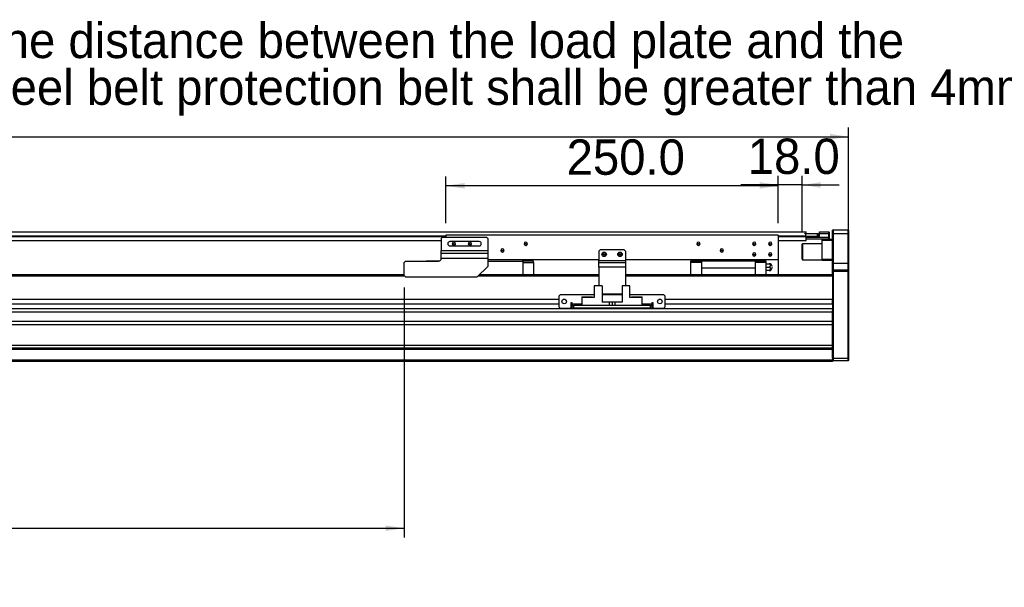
# Model space of a CAD drawing. Header units: millimetres. Extents: x 35 to 2905, y 35 to 2044.
# Tile 5 of 8: x 1529 to 2270, y 793 to 1220. Entities that reach past the tile are written whole.
import ezdxf

# ---------------------------------------------------------------- set-up
doc = ezdxf.new("R2010")
doc.units = ezdxf.units.MM
doc.header["$LTSCALE"] = 7
doc.layers.add('DIMNS', color=7, linetype='Continuous')
doc.styles.add('SLDTEXTSTYLE8', font='txt')
doc.dimstyles.new('SLDDIMSTYLE0', dxfattribs={"dimtxt": 26.6, "dimasz": 14, "dimexe": 0, "dimexo": 0.0625, "dimgap": 6.65, "dimtad": 2, "dimdec": 1, "dimrnd": 1e-09, "dimzin": 4, "dimdsep": 46, "dimtxsty": 'SLDTEXTSTYLE8', "dimsah": 1, "dimcen": 0.09, "dimadec": 0, "dimazin": 1, "dimtfac": 1, "dimtdec": 1, "dimtofl": 0, "dimtmove": 0, "dimatfit": 3, "dimfxl": 0, "dimfrac": 2, "dimtolj": 1, "dimtzin": 12, "dimarcsym": 0})
doc.dimstyles.new('SLDDIMSTYLE1', dxfattribs={"dimtxt": 26.6, "dimasz": 14, "dimexe": 0, "dimexo": 0.0625, "dimgap": 6.65, "dimtad": 2, "dimdec": 1, "dimrnd": 1e-09, "dimzin": 4, "dimdsep": 46, "dimtxsty": 'SLDTEXTSTYLE8', "dimsah": 1, "dimcen": 0.09, "dimadec": 0, "dimazin": 1, "dimtfac": 1, "dimtdec": 1, "dimtmove": 0, "dimatfit": 0, "dimfxl": 0, "dimfrac": 2, "dimtolj": 1, "dimtzin": 12, "dimarcsym": 0})

# ---------------------------------------------------------------- blocks, each defined once
blk = doc.blocks.new('_D')
at = {"layer": 'DIMNS'}
for p, q in [((176.57, 1038.94), (176.57, 1138.55)), ((2152.57, 1038.94), (2152.57, 1138.55)), ((176.57, 1131.55), (2152.57, 1131.55))]:
    blk.add_line(p, q, dxfattribs=at)
for points in [[(176.57, 1131.55), (190.57, 1129.45), (190.57, 1133.65)], [(2152.57, 1131.55), (2138.57, 1133.65), (2138.57, 1129.45)]]:
    blk.add_solid(points, dxfattribs=at)
at = {"layer": 'DIMNS', "insert": (1090.13, 1166.45), "char_height": 26.6, "attachment_point": 1, "style": 'SLDTEXTSTYLE8'}
blk.add_mtext('1976.0', dxfattribs=at)
blk = doc.blocks.new('_D_3')
at = {"layer": 'DIMNS'}
for p, q in [((478.07, 1021.66), (478.07, 830.05)), ((1818.07, 1018.16), (1818.07, 830.05)), ((478.07, 837.05), (1818.07, 837.05))]:
    blk.add_line(p, q, dxfattribs=at)
for points in [[(478.07, 837.05), (492.07, 834.95), (492.07, 839.15)], [(1818.07, 837.05), (1804.07, 839.15), (1804.07, 834.95)]]:
    blk.add_solid(points, dxfattribs=at)
at = {"layer": 'DIMNS', "char_height": 26.6, "attachment_point": 1, "style": 'SLDTEXTSTYLE8'}
for s, insert in [('Stroke T=', (1056.45, 871.95)), ('1340.0', (1210.1, 871.95))]:
    blk.add_mtext(s, dxfattribs=dict(at, insert=insert))
blk = doc.blocks.new('_D_4')
at = {"layer": 'DIMNS'}
for p, q in [((1849.57, 1066.44), (1849.57, 1101.63)), ((2099.57, 1066.44), (2099.57, 1101.63)), ((2099.57, 1094.63), (1849.57, 1094.63))]:
    blk.add_line(p, q, dxfattribs=at)
for points in [[(1849.57, 1094.63), (1863.57, 1092.53), (1863.57, 1096.73)], [(2099.57, 1094.63), (2085.57, 1096.73), (2085.57, 1092.53)]]:
    blk.add_solid(points, dxfattribs=at)
at = {"layer": 'DIMNS', "insert": (1940.39, 1129.53), "char_height": 26.6, "attachment_point": 1, "style": 'SLDTEXTSTYLE8'}
blk.add_mtext('250.0', dxfattribs=at)
blk = doc.blocks.new('_D_5')
at = {"layer": 'DIMNS'}
for p, q in [((2099.57, 1066.44), (2099.57, 1102.25)), ((2117.57, 1059.64), (2117.57, 1102.25)), ((2099.57, 1095.25), (2071.57, 1095.25)), ((2117.57, 1095.25), (2099.57, 1095.25)), ((2117.57, 1095.25), (2145.57, 1095.25))]:
    blk.add_line(p, q, dxfattribs=at)
for points in [[(2099.57, 1095.25), (2085.57, 1097.35), (2085.57, 1093.15)], [(2117.57, 1095.25), (2131.57, 1093.15), (2131.57, 1097.35)]]:
    blk.add_solid(points, dxfattribs=at)
at = {"layer": 'DIMNS', "insert": (2076.7, 1130.15), "char_height": 26.6, "attachment_point": 1, "style": 'SLDTEXTSTYLE8'}
blk.add_mtext('18.0', dxfattribs=at)
blk = doc.blocks.new('SW_NOTE_5')
at = {"layer": 'DIMNS', "color": 0, "char_height": 26.6, "attachment_point": 1, "style": 'SLDTEXTSTYLE8'}
for s, insert in [('The distance between the load plate and the ', (-813.26, 48.34)), ('steel belt protection belt shall be greater than 4mm', (-813.26, 13.17))]:
    blk.add_mtext(s, dxfattribs=dict(at, insert=insert))

msp = doc.modelspace()

# ---------------------------------------------------------------- linework, layer by layer
at = {"color": 7, "linetype": 'Continuous', "lineweight": 25}
for p, q in [((209.57, 1059.9), (2120.57, 1059.9)), ((2120.57, 1058.75), (2120.57, 1059.9)), ((2130.57, 1060.05), (2137.77, 1060.05)), ((2130.57, 1058.55), (2130.57, 1060.05)), ((2137.77, 1058.55), (2137.77, 1060.05)), ((2138.07, 1059.75), (2137.77, 1060.05)), ((2138.07, 1059.75), (2138.07, 1058.55)), ((2140.87, 1061.55), (2140.57, 1061.25)), ((2140.57, 1058.55), (2140.57, 1061.25)), ((2140.87, 1061.55), (2140.87, 1058.55)), ((2140.87, 1061.55), (2152.27, 1061.55)), ((2152.27, 1058.55), (2152.27, 1061.55)), ((2152.27, 1061.55), (2152.57, 1061.25)), ((2152.57, 1061.25), (2152.57, 1058.55)), ((485.07, 1053.4), (1846.07, 1053.4)), ((1847.07, 1056.05), (1846.07, 1055.05)), ((1846.07, 1055.05), (1846.07, 1046.05)), ((1847.07, 1056.05), (1880.07, 1056.05)), ((2099.57, 1057.55), (1849.57, 1057.55)), ((1849.57, 1057.55), (1849.57, 1056.05)), ((1874.57, 1052.65), (1852.57, 1052.65)), ((1881.07, 1055.05), (1880.07, 1056.05)), ((1881.07, 1055.05), (1881.07, 1046.05)), ((2099.57, 1057.55), (2099.57, 1039.05)), ((2099.57, 1053.4), (2120.57, 1053.4)), ((2119.57, 1058.56), (2119.57, 1058.75)), ((2119.57, 1058.75), (2120.07, 1058.75)), ((2120.07, 1058.75), (2120.07, 1056.75)), ((2120.07, 1058.75), (2129.07, 1058.75)), ((2120.07, 1056.75), (2129.07, 1056.75)), ((2120.37, 1056.25), (2120.37, 1056.05)), ((2130.57, 1056.25), (2120.37, 1056.25)), ((2120.37, 1056.25), (2120.37, 1056.25)), ((2120.37, 1056.25), (2120.37, 1056.25)), ((2120.37, 1056.05), (2120.37, 1055.26)), ((2120.37, 1056.05), (2137.77, 1056.05)), ((2120.57, 1056.4), (2120.57, 1056.9)), ((2120.57, 1056.55), (2130.57, 1056.55)), ((2120.57, 1053.4), (2120.57, 1056.4)), ((2137.77, 1054.55), (2120.57, 1054.55)), ((2129.07, 1056.75), (2129.07, 1058.75)), ((2129.07, 1058.75), (2129.57, 1058.75)), ((2129.57, 1056.75), (2129.07, 1056.75)), ((2129.57, 1058.75), (2129.57, 1056.75)), ((2129.57, 1056.75), (2130.07, 1056.75)), ((2130.07, 1056.55), (2130.07, 1056.75)), ((2130.57, 1056.25), (2130.57, 1058.55)), ((2137.77, 1058.55), (2130.57, 1058.55)), ((2132.57, 1053.55), (2132.57, 1054.55)), ((2140.57, 1053.55), (2132.57, 1053.55)), ((2132.57, 1039.55), (2132.57, 1053.55)), ((2137.77, 1056.05), (2137.77, 1058.55)), ((2138.07, 1058.55), (2137.77, 1058.55)), ((2137.77, 1054.55), (2137.77, 1056.05)), ((2137.77, 1056.05), (2138.07, 1056.05)), ((2137.77, 1054.55), (2138.07, 1054.85)), ((2137.77, 1054.55), (2140.57, 1054.55)), ((2138.07, 1058.55), (2138.07, 1056.05)), ((2138.07, 1056.05), (2138.07, 1054.85)), ((2140.87, 1058.55), (2140.57, 1058.55)), ((2140.57, 1036.55), (2140.57, 1058.55)), ((2140.87, 1058.55), (2140.87, 1036.55)), ((2152.27, 1058.55), (2140.87, 1058.55)), ((2152.27, 1036.55), (2152.27, 1058.55)), ((2152.27, 1058.55), (2152.57, 1058.55)), ((2152.57, 1058.55), (2152.57, 1036.55)), ((1846.07, 1046.05), (1881.07, 1046.05)), ((1846.07, 1044.05), (1846.07, 1046.05)), ((1852.57, 1049.45), (1874.57, 1049.45)), ((1855.57, 1051.05), (1854.32, 1051.05)), ((1855.57, 1051.05), (1856.82, 1051.05)), ((1867.57, 1051.05), (1866.32, 1051.05)), ((1867.57, 1051.05), (1868.82, 1051.05)), ((1881.07, 1046.05), (1881.07, 1044.05)), ((1892.07, 1046.05), (1890.82, 1046.05)), ((1892.07, 1046.05), (1893.32, 1046.05)), ((1909.57, 1051.05), (1908.32, 1051.05)), ((1909.57, 1051.05), (1910.82, 1051.05)), ((1965.57, 1046.55), (1964.57, 1045.55)), ((1964.57, 1045.55), (1964.57, 1038.55)), ((1983.57, 1046.55), (1965.57, 1046.55)), ((1984.57, 1045.55), (1983.57, 1046.55)), ((1984.57, 1045.55), (1984.57, 1038.55)), ((2039.57, 1051.05), (2038.32, 1051.05)), ((2039.57, 1051.05), (2040.82, 1051.05)), ((2057.07, 1046.05), (2055.82, 1046.05)), ((2057.07, 1046.05), (2058.32, 1046.05)), ((2081.57, 1051.05), (2080.32, 1051.05)), ((2081.57, 1051.05), (2082.82, 1051.05)), ((2093.57, 1051.05), (2092.32, 1051.05)), ((2093.57, 1051.05), (2094.82, 1051.05)), ((2117.87, 1051.05), (2117.57, 1050.75)), ((2117.57, 1047.25), (2117.57, 1050.75)), ((2117.57, 1039.35), (2117.57, 1047.25)), ((2132.57, 1051.05), (2117.87, 1051.05)), ((2117.87, 1051.05), (2117.87, 1047.36)), ((2117.87, 1047.36), (2117.87, 1039.05)), ((1819.07, 1038.05), (1818.07, 1037.05)), ((1819.07, 1038.05), (1844.07, 1038.05)), ((1834.87, 1038.25), (1834.67, 1038.05)), ((1834.87, 1038.25), (1844.95, 1038.25)), ((1834.87, 1038.25), (1834.87, 1038.05)), ((1846.07, 1044.05), (1881.07, 1044.05)), ((1846.07, 1040.07), (1846.07, 1044.05)), ((1846.07, 1040.07), (1846.07, 1040.05)), ((1881.07, 1040.07), (1846.07, 1040.07)), ((1881.07, 1044.05), (1881.07, 1040.07)), ((1881.07, 1040.07), (1881.07, 1034.05)), ((1964.57, 1039.05), (1881.07, 1039.05)), ((1881.07, 1038.05), (1907.32, 1038.05)), ((1907.32, 1038.05), (1907.32, 1039.05)), ((1907.32, 1038.05), (1907.32, 1027.55)), ((1915.57, 1037.95), (1907.32, 1037.95)), ((1915.57, 1037), (1915.57, 1037.95)), ((1964.57, 1038.55), (1984.57, 1038.55)), ((1964.57, 1037.05), (1964.57, 1038.55)), ((1968.57, 1043.05), (1967.32, 1043.05)), ((1968.57, 1043.05), (1969.82, 1043.05)), ((1980.57, 1043.05), (1979.32, 1043.05)), ((1980.57, 1043.05), (1981.82, 1043.05)), ((2099.57, 1039.05), (1984.57, 1039.05)), ((1984.57, 1038.55), (1984.57, 1037.05)), ((2041.82, 1037.95), (2033.57, 1037.95)), ((2033.57, 1037.95), (2033.57, 1037)), ((2041.82, 1039.05), (2041.82, 1038.05)), ((2082.32, 1038.05), (2041.82, 1038.05)), ((2041.82, 1038.05), (2041.82, 1033.05)), ((2081.57, 1043.05), (2080.32, 1043.05)), ((2081.57, 1043.05), (2082.82, 1043.05)), ((2082.32, 1038.05), (2082.32, 1039.05)), ((2082.32, 1038.05), (2082.32, 1033.05)), ((2090.57, 1037.95), (2082.32, 1037.95)), ((2090.57, 1037), (2090.57, 1037.95)), ((2093.57, 1043.05), (2092.32, 1043.05)), ((2093.57, 1043.05), (2094.82, 1043.05)), ((2099.57, 1039.05), (2099.57, 1027.55)), ((2117.57, 1039.35), (2117.87, 1039.05)), ((2117.87, 1039.05), (2132.57, 1039.05)), ((2132.57, 1039.55), (2140.57, 1039.55)), ((2132.57, 1038.55), (2132.57, 1039.55)), ((2140.57, 1038.55), (2132.57, 1038.55)), ((1818.07, 1027.05), (1818.07, 1037.05)), ((1873.07, 1026.05), (1881.07, 1034.05)), ((1907.32, 1037), (1915.57, 1037)), ((1915.57, 1037), (1915.57, 1027.55)), ((1964.57, 1037.05), (1984.57, 1037.05)), ((1964.57, 1033.55), (1964.57, 1037.05)), ((1964.57, 1033.55), (1964.57, 1019.45)), ((1984.57, 1033.55), (1964.57, 1033.55)), ((1984.57, 1037.05), (1984.57, 1033.55)), ((1984.57, 1033.55), (1984.57, 1019.45)), ((2041.82, 1037), (2033.57, 1037)), ((2033.57, 1037), (2033.57, 1027.55)), ((2041.82, 1033.05), (2082.32, 1033.05)), ((2041.82, 1033.05), (2041.82, 1032.75)), ((2082.32, 1032.75), (2041.82, 1032.75)), ((2041.82, 1032.75), (2041.82, 1027.55)), ((2090.57, 1037), (2082.32, 1037)), ((2082.32, 1032.75), (2082.32, 1033.05)), ((2082.32, 1032.75), (2082.32, 1027.55)), ((2090.57, 1027.55), (2090.57, 1037)), ((2090.57, 1036.05), (2092.89, 1036.05)), ((2090.57, 1033.55), (2092.89, 1033.55)), ((2092.89, 1031.05), (2090.57, 1031.05)), ((2140.87, 1036.55), (2140.57, 1036.55)), ((2140.57, 1031.25), (2140.57, 1036.55)), ((2140.87, 1031.55), (2140.57, 1031.25)), ((2140.57, 1030.05), (2140.57, 1031.25)), ((2140.57, 1027.26), (2140.57, 1030.05)), ((2140.87, 1030.05), (2140.57, 1030.05)), ((2140.87, 1036.55), (2140.87, 1031.55)), ((2140.87, 1036.55), (2152.27, 1036.55)), ((2140.87, 1031.55), (2140.87, 1030.05)), ((2140.87, 1031.55), (2152.27, 1031.55)), ((2140.87, 1030.05), (2140.87, 965.05)), ((2152.27, 1030.05), (2140.87, 1030.05)), ((2152.27, 1031.55), (2152.27, 1036.55)), ((2152.57, 1036.55), (2152.27, 1036.55)), ((2152.27, 1030.05), (2152.27, 1031.55)), ((2152.57, 1031.25), (2152.27, 1031.55)), ((2152.27, 965.05), (2152.27, 1030.05)), ((2152.57, 1030.05), (2152.27, 1030.05)), ((2152.57, 1036.55), (2152.57, 1031.25)), ((2152.57, 1031.25), (2152.57, 1030.05)), ((2152.57, 1030.05), (2152.57, 965.17)), ((1818.07, 1027.55), (364.57, 1027.55)), ((1818.07, 1027.05), (1819.07, 1026.05)), ((1819.07, 1026.05), (1873.07, 1026.05)), ((1964.57, 1027.55), (1874.57, 1027.55)), ((2140.57, 1027.55), (1984.57, 1027.55)), ((2140.57, 1027.26), (2140.57, 1026.55)), ((2140.57, 1026.55), (2140.57, 1009.09)), ((1961.07, 1019.45), (1961.07, 1010.55)), ((1967.07, 1019.45), (1961.07, 1019.45)), ((1967.07, 1019.45), (1967.07, 1007.05)), ((1982.07, 1019.45), (1982.07, 1007.05)), ((1988.07, 1019.45), (1982.07, 1019.45)), ((1988.07, 1010.55), (1988.07, 1019.45)), ((1934.57, 1009.09), (394.57, 1009.09)), ((1935.57, 1012.55), (1934.57, 1011.55)), ((1934.57, 1011.55), (1934.57, 1003.55)), ((1961.07, 1012.55), (1935.57, 1012.55)), ((1939.28, 1009.09), (1937.87, 1009.09)), ((1951.87, 1011.05), (1959.67, 1011.05)), ((1951.87, 1011.05), (1951.87, 1010.55)), ((1951.87, 1010.55), (1951.87, 1004.55)), ((1961.07, 1010.55), (1951.87, 1010.55)), ((1960.17, 1010.55), (1959.67, 1011.05)), ((1982.07, 1013.05), (1967.07, 1013.05)), ((1982.07, 1012.55), (1967.07, 1012.55)), ((2013.57, 1012.55), (1988.07, 1012.55)), ((1997.27, 1010.55), (1988.07, 1010.55)), ((1989.47, 1011.05), (1988.97, 1010.55)), ((1989.47, 1011.05), (1997.27, 1011.05)), ((1997.27, 1010.55), (1997.27, 1011.05)), ((1997.27, 1004.55), (1997.27, 1010.55)), ((2011.28, 1009.09), (2009.87, 1009.09)), ((2014.57, 1011.55), (2013.57, 1012.55)), ((2014.57, 1003.55), (2014.57, 1011.55)), ((2140.57, 1009.09), (2014.57, 1009.09)), ((2140.57, 1005.69), (2140.57, 1009.09)), ((2140.57, 1002.17), (188.57, 1002.17)), ((1934.57, 1005.69), (394.57, 1005.69)), ((1934.57, 1003.55), (1935.57, 1002.55)), ((1935.57, 1002.55), (1943.57, 1002.55)), ((1944.57, 1006.55), (1943.57, 1006.55)), ((1943.57, 1006.55), (1943.57, 1002.55)), ((1944.57, 1005.69), (1943.57, 1005.69)), ((1944.57, 1005.55), (1944.57, 1006.55)), ((1944.57, 1005.55), (1944.57, 1004.55)), ((1944.57, 1002.55), (1944.57, 1004.55)), ((1944.57, 1004.55), (1945.57, 1004.55)), ((1945.57, 1002.55), (1944.57, 1002.55)), ((1945.57, 1004.55), (1945.57, 1002.55)), ((2003.57, 1004.55), (1945.57, 1004.55)), ((2003.57, 1002.55), (1945.57, 1002.55)), ((1972.57, 1007.05), (1967.07, 1007.05)), ((1972.57, 1004.55), (1972.57, 1007.05)), ((1974.57, 1007.05), (1972.57, 1007.05)), ((1974.57, 1007.05), (1974.57, 1004.55)), ((1976.57, 1007.05), (1974.57, 1007.05)), ((1976.57, 1007.05), (1976.57, 1004.55)), ((1982.07, 1007.05), (1976.57, 1007.05)), ((2003.57, 1002.55), (2003.57, 1004.55)), ((2003.57, 1004.55), (2004.57, 1004.55)), ((2004.57, 1002.55), (2003.57, 1002.55)), ((2005.57, 1006.55), (2004.57, 1006.55)), ((2004.57, 1006.55), (2004.57, 1005.55)), ((2005.57, 1005.69), (2004.57, 1005.69)), ((2004.57, 1004.55), (2004.57, 1005.55)), ((2004.57, 1004.55), (2004.57, 1002.55)), ((2005.57, 1002.55), (2005.57, 1006.55)), ((2005.57, 1002.55), (2013.57, 1002.55)), ((2013.57, 1002.55), (2014.57, 1003.55)), ((2140.57, 1005.69), (2014.57, 1005.69)), ((2140.57, 1005.69), (2140.57, 1002.17)), ((2140.57, 1002.17), (2140.57, 1000.87)), ((2140.57, 965.17), (2140.57, 1000.87)), ((2140.57, 999.58), (188.57, 999.58)), ((2140.57, 992.65), (188.57, 992.65)), ((2140.57, 990.05), (188.57, 990.05)), ((2140.57, 974.55), (188.57, 974.55)), ((2140.57, 972.55), (188.57, 972.55)), ((2140.57, 971.55), (188.57, 971.55)), ((2140.57, 963.55), (188.57, 963.55)), ((2140.57, 964.97), (2140.57, 965.17)), ((2140.57, 965.17), (2140.87, 965.05)), ((2140.57, 964.97), (2140.57, 963.55)), ((2140.57, 963.55), (2140.57, 962.55)), ((2140.57, 963.35), (2140.87, 963.05)), ((2140.87, 965.05), (2140.87, 963.05)), ((2140.87, 965.05), (2152.27, 965.05)), ((2152.57, 965.17), (2152.27, 965.05)), ((2152.27, 963.05), (2152.27, 965.05)), ((2152.57, 963.35), (2152.27, 963.05)), ((2152.57, 965.17), (2152.57, 963.35)), ((2140.57, 962.55), (188.57, 962.55)), ((2152.27, 963.05), (2140.87, 963.05))]:
    msp.add_line(p, q, dxfattribs=at)
at = {"color": 8, "linetype": 'Continuous', "lineweight": 25}
for p, q in [((479.57, 1056.9), (1849.57, 1056.9)), ((479.57, 1056.4), (1849.57, 1056.4)), ((2099.57, 1056.9), (2120.57, 1056.9)), ((2099.57, 1056.4), (2120.57, 1056.4)), ((2120.35, 1056.05), (2120.37, 1056.05)), ((1818.57, 1026.55), (364.57, 1026.55)), ((1964.57, 1026.55), (1873.57, 1026.55)), ((2140.57, 1026.55), (1984.57, 1026.55)), ((1951.87, 1005.55), (1944.57, 1005.55)), ((2004.57, 1005.55), (1997.27, 1005.55))]:
    msp.add_line(p, q, dxfattribs=at)
at = {"color": 7, "linetype": 'Continuous', "lineweight": 25}
for centre in [(1968.57, 1043.05), (1980.57, 1043.05), (1938.57, 1007.55), (2010.57, 1007.55)]:
    msp.add_circle(centre, 1.7, dxfattribs=at)
for centre, radius, start, end in [((1852.57, 1051.05), 1.6, 90, 270), ((1855.57, 1051.05), 1.25, 0, 180), ((1867.57, 1051.05), 1.25, 0, 180), ((1874.57, 1051.05), 1.6, 270, 90), ((1909.57, 1051.05), 1.25, 0, 180), ((2039.57, 1051.05), 1.25, 0, 180), ((2081.57, 1051.05), 1.25, 0, 180), ((2093.57, 1051.05), 1.25, 0, 180), ((1855.57, 1051.05), 1.25, 180, 0), ((1867.57, 1051.05), 1.25, 180, 0), ((1892.07, 1046.05), 1.25, 0, 180), ((1892.07, 1046.05), 1.25, 180, 0), ((1909.57, 1051.05), 1.25, 180, 0), ((2039.57, 1051.05), 1.25, 180, 0), ((2057.07, 1046.05), 1.25, 0, 180), ((2057.07, 1046.05), 1.25, 180, 0), ((2081.57, 1051.05), 1.25, 180, 0), ((2093.57, 1051.05), 1.25, 180, 0), ((1844.07, 1040.05), 2, 270, 0), ((1968.57, 1043.05), 1.25, 0, 180), ((1968.57, 1043.05), 1.25, 180, 0), ((1980.57, 1043.05), 1.25, 0, 180), ((1980.57, 1043.05), 1.25, 180, 0), ((2081.57, 1043.05), 1.25, 0, 180), ((2081.57, 1043.05), 1.25, 180, 0), ((2093.57, 1043.05), 1.25, 0, 180), ((2093.57, 1043.05), 1.25, 180, 0), ((2092.07, 1033.55), 3, 9.9092, 56.43308), ((2092.07, 1033.55), 3, 303.54248, 350.11805), ((2094.97, 1033.55), 0.25, 270, 68.68077)]:
    msp.add_arc(centre, radius, start, end, dxfattribs=at)
for points, knots in [([(2092.89, 1036.05), (2093.01, 1035.98), (2093.25, 1035.84), (2093.52, 1035.53), (2093.69, 1035.18), (2093.75, 1034.8), (2093.69, 1034.42), (2093.52, 1034.07), (2093.26, 1033.76), (2093.01, 1033.62), (2092.89, 1033.55)], [0, 0, 0, 0, 0.124805, 0.249855, 0.37497, 0.499945, 0.624674, 0.749604, 0.874685, 1, 1, 1, 1]), ([(2093.73, 1036.05), (2093.73, 1036.05), (2093.75, 1036.05), (2093.69, 1036.05), (2093.53, 1036.05), (2093.26, 1036.05), (2093.01, 1036.05), (2092.89, 1036.05)], [0, 0, 0, 0, 0.002087, 0.250997, 0.500308, 0.749922, 1, 1, 1, 1]), ([(2092.89, 1033.55), (2093.01, 1033.48), (2093.25, 1033.34), (2093.52, 1033.03), (2093.69, 1032.68), (2093.75, 1032.3), (2093.69, 1031.92), (2093.52, 1031.57), (2093.26, 1031.26), (2093.01, 1031.12), (2092.89, 1031.05)], [0, 0, 0, 0, 0.1248047, 0.2498548, 0.3749703, 0.4999443, 0.624674, 0.7496033, 0.874685, 1, 1, 1, 1]), ([(2092.89, 1031.05), (2093.01, 1031.05), (2093.26, 1031.05), (2093.52, 1031.05), (2093.7, 1031.05), (2093.72, 1031.05), (2093.73, 1031.05)], [0, 0, 0, 0, 0.2502531, 0.5009995, 0.7518755, 1, 1, 1, 1]), ([(2095.07, 1033.31), (2095.07, 1033.32), (2095.07, 1033.33), (2095.07, 1033.38), (2095.07, 1033.46), (2095.07, 1033.55), (2095.07, 1033.64), (2095.07, 1033.72), (2095.07, 1033.77), (2095.07, 1033.78), (2095.07, 1033.78)], [0, 0, 0, 0, 0.125367, 0.250008, 0.374883, 0.499741, 0.624392, 0.749724, 0.874831, 1, 1, 1, 1])]:
    msp.add_open_spline(points, degree=3, knots=knots, dxfattribs=at)

# ---------------------------------------------------------------- block references
at = {"layer": 'DIMNS'}
msp.add_blockref('SW_NOTE_5', (2307.54, 1168.96), dxfattribs=at)

# ---------------------------------------------------------------- dimensions: what is measured, and where the dimension line sits
for base, p1, p2, dimstyle, picture, middle in [((2152.57, 1131.55), (176.57, 1030.05), (2152.57, 1030.05), 'SLDDIMSTYLE0', '_D', (1142.11, 1131.55)), ((1849.57, 1094.63), (2099.57, 1057.55), (1849.57, 1057.55), 'SLDDIMSTYLE0', '_D_4', (1982.77, 1094.63)), ((2099.57, 1095.25), (2117.57, 1050.75), (2099.57, 1057.55), 'SLDDIMSTYLE1', '_D_5', (2109.47, 1095.25))]:
    dim = msp.add_linear_dim(base=base, p1=p1, p2=p2, dimstyle=dimstyle, dxfattribs=at)
    dim.commit()
    dim.dimension.update_dxf_attribs({"geometry": picture, "text_midpoint": middle, "dimtype": 160})
dim = msp.add_linear_dim(base=(1818.07, 837.05), p1=(478.07, 1030.55), p2=(1818.07, 1027.05), text='Stroke T=<>', dimstyle='SLDDIMSTYLE0', dxfattribs=at)
dim.commit()
dim.dimension.update_dxf_attribs({"geometry": '_D_3', "text_midpoint": (1185.25, 837.05), "dimtype": 160})

doc.saveas('drawing.dxf')
